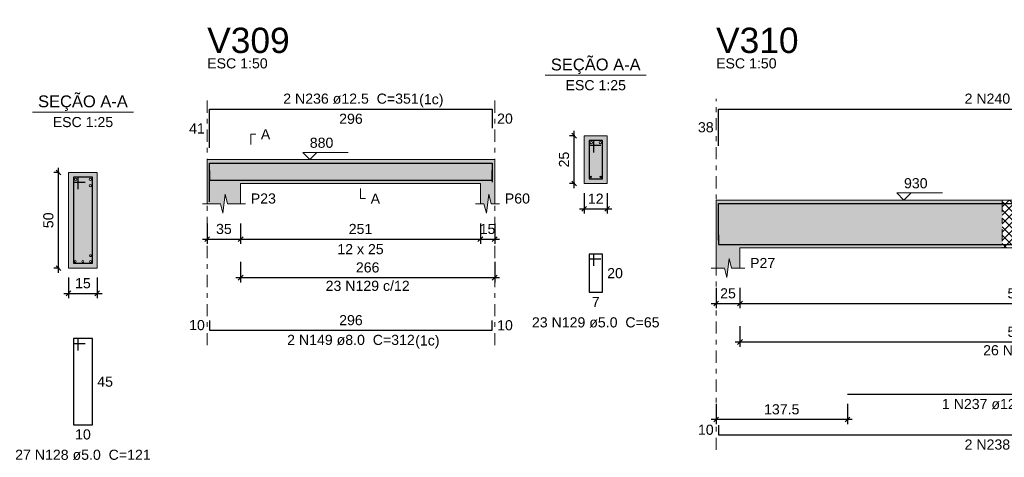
# Model space of a CAD drawing. Header units: millimetres. Extents: x 0 to 119, y 0 to 84.
# Tile 15 of 30: x 19 to 39, y 64 to 74. Entities that reach past the tile are written whole.
import ezdxf

# ---------------------------------------------------------------- set-up
doc = ezdxf.new("R2010")
doc.units = ezdxf.units.MM
doc.header["$MEASUREMENT"] = 0
doc.linetypes.add('DASHDOT', pattern=[2.54, 1.27, -0.635, 0, -0.635])
doc.linetypes.add('NULL', pattern=[0])
doc.layers.get('0').update_dxf_attribs({"lineweight": 18})
for name, color, linetype, lineweight in [('Descrição da armadura', 7, 'Continuous', 0), ('DT-Barras na forma', 2, 'Continuous', 30), ('DT-Barras no corte', 5, 'Continuous', 5), ('DT-Barras rebatidas', 2, 'Continuous', 30), ('DT-Cotas', 9, 'Continuous', 5), ('DT-Forma', 5, 'Continuous', 5), ('DT-Hachura forma vigas', 254, 'Continuous', 5), ('DT-Hachura intersecção vigas', 9, 'Continuous', 5), ('DT-Hachura seção vigas', 254, 'Continuous', 5), ('DT-Pontilhado', 9, 'DASHDOT', 5), ('DT-Textos', 7, 'Continuous', 5), ('DT-Título', 3, 'Continuous', 20), ('Textos armaduras', 7, 'Continuous', 0)]:
    doc.layers.add(name, color=color, linetype=linetype, lineweight=lineweight)
doc.styles.add('Arial', font='txt')
doc.dimstyles.new('UM_25.000000', dxfattribs={"dimtxt": 0.18, "dimasz": 0.1, "dimexe": 0.1, "dimexo": 0.2, "dimgap": 0, "dimtad": 1, "dimtih": 1, "dimtoh": 1, "dimdec": 1, "dimlfac": 25, "dimzin": 0, "dimdsep": 46, "dimtxsty": 'Standard', "dimcen": 0.09, "dimdle": 0.1, "dimadec": 1, "dimazin": 2, "dimtfac": 1, "dimtdec": 4, "dimtofl": 0, "dimtmove": 0, "dimatfit": 3, "dimfxl": 1, "dimtolj": 1, "dimarcsym": 0})
doc.dimstyles.new('UM_50.000000', dxfattribs={"dimtxt": 0.18, "dimasz": 0.1, "dimexe": 0.1, "dimexo": 0.2, "dimgap": 0, "dimtad": 1, "dimtih": 1, "dimtoh": 1, "dimdec": 1, "dimlfac": 50, "dimzin": 0, "dimdsep": 46, "dimtxsty": 'Standard', "dimcen": 0.09, "dimdle": 0.1, "dimadec": 1, "dimazin": 2, "dimtfac": 1, "dimtdec": 4, "dimtofl": 0, "dimtmove": 0, "dimatfit": 3, "dimfxl": 1, "dimtolj": 1, "dimarcsym": 0})

# ---------------------------------------------------------------- blocks, each defined once
blk = doc.blocks.new('_Oblique')
at = {"color": 0, "linetype": 'ByBlock', "lineweight": -2}
blk.add_line((-0.5, -0.5), (0.5, 0.5), dxfattribs=at)
blk = doc.blocks.new('*D61')
at = {"layer": 'Defpoints', "color": 0}
for p in [(19.514, 70.399), (19.726, 70.399), (19.726, 68.399)]:
    blk.add_point(p, dxfattribs=at)
at = {"layer": 'DT-Cotas', "color": 0, "lineweight": -2}
for p, q in [((19.526, 70.399), (19.414, 70.399)), ((19.514, 68.299), (19.514, 70.499)), ((19.526, 68.399), (19.414, 68.399))]:
    blk.add_line(p, q, dxfattribs=at)
at = {"layer": 'DT-Cotas', "color": 0, "lineweight": -2, "xscale": 0.1, "yscale": 0.1, "zscale": 0.1}
for p, rotation in [((19.514, 70.399), 90), ((19.514, 68.399), 270)]:
    blk.add_blockref('_Oblique', p, dxfattribs=dict(at, rotation=rotation))
at = {"layer": 'DT-Cotas', "color": 7, "insert": (19.303, 69.399), "char_height": 0.2118, "attachment_point": 5, "rotation": 90, "style": 'Arial'}
blk.add_mtext('\\A1;50', dxfattribs=at)
blk = doc.blocks.new('*D62')
at = {"layer": 'Defpoints', "color": 0}
for p in [(19.726, 68.399), (20.326, 68.399), (20.326, 67.87)]:
    blk.add_point(p, dxfattribs=at)
at = {"layer": 'DT-Cotas', "color": 0, "lineweight": -2}
for p, q in [((19.726, 68.199), (19.726, 67.77)), ((20.326, 68.199), (20.326, 67.77)), ((19.626, 67.87), (20.426, 67.87))]:
    blk.add_line(p, q, dxfattribs=at)
at = {"layer": 'DT-Cotas', "color": 0, "lineweight": -2, "xscale": 0.1, "yscale": 0.1, "zscale": 0.1, "rotation": 180}
blk.add_blockref('_Oblique', (19.726, 67.87), dxfattribs=at)
at = {"layer": 'DT-Cotas', "color": 0, "lineweight": -2, "xscale": 0.1, "yscale": 0.1, "zscale": 0.1}
blk.add_blockref('_Oblique', (20.326, 67.87), dxfattribs=at)
at = {"layer": 'DT-Cotas', "color": 7, "insert": (20.026, 68.082), "char_height": 0.2118, "attachment_point": 5, "rotation": 0.0057, "style": 'Arial'}
blk.add_mtext('\\A1;15', dxfattribs=at)
blk = doc.blocks.new('*D65')
at = {"layer": 'Defpoints', "color": 0}
for p in [(22.628, 69.535), (23.328, 69.535), (23.328, 69.005)]:
    blk.add_point(p, dxfattribs=at)
at = {"layer": 'DT-Cotas', "color": 0, "lineweight": -2}
for p, q in [((22.628, 69.335), (22.628, 68.905)), ((23.328, 69.335), (23.328, 68.905)), ((22.528, 69.005), (23.428, 69.005))]:
    blk.add_line(p, q, dxfattribs=at)
at = {"layer": 'DT-Cotas', "color": 0, "lineweight": -2, "xscale": 0.1, "yscale": 0.1, "zscale": 0.1, "rotation": 180}
blk.add_blockref('_Oblique', (22.628, 69.005), dxfattribs=at)
at = {"layer": 'DT-Cotas', "color": 0, "lineweight": -2, "xscale": 0.1, "yscale": 0.1, "zscale": 0.1}
blk.add_blockref('_Oblique', (23.328, 69.005), dxfattribs=at)
at = {"layer": 'DT-Cotas', "color": 7, "insert": (22.978, 69.217), "char_height": 0.2118, "attachment_point": 5, "rotation": 0.0057, "style": 'Arial'}
blk.add_mtext('\\A1;35', dxfattribs=at)
blk = doc.blocks.new('*D66')
at = {"layer": 'Defpoints', "color": 0}
for p in [(23.328, 69.535), (28.348, 69.535), (28.348, 69.005)]:
    blk.add_point(p, dxfattribs=at)
at = {"layer": 'DT-Cotas', "color": 0, "lineweight": -2}
for p, q in [((23.328, 69.335), (23.328, 68.905)), ((28.348, 69.335), (28.348, 68.905)), ((23.228, 69.005), (28.448, 69.005))]:
    blk.add_line(p, q, dxfattribs=at)
at = {"layer": 'DT-Cotas', "color": 0, "lineweight": -2, "xscale": 0.1, "yscale": 0.1, "zscale": 0.1, "rotation": 180}
blk.add_blockref('_Oblique', (23.328, 69.005), dxfattribs=at)
at = {"layer": 'DT-Cotas', "color": 0, "lineweight": -2, "xscale": 0.1, "yscale": 0.1, "zscale": 0.1}
blk.add_blockref('_Oblique', (28.348, 69.005), dxfattribs=at)
at = {"layer": 'DT-Cotas', "color": 7, "insert": (25.838, 69.217), "char_height": 0.2118, "attachment_point": 5, "rotation": 0.0057, "style": 'Arial'}
blk.add_mtext('\\A1;251', dxfattribs=at)
blk = doc.blocks.new('*D67')
at = {"layer": 'Defpoints', "color": 0}
for p in [(28.348, 69.535), (28.648, 69.535), (28.648, 69.005)]:
    blk.add_point(p, dxfattribs=at)
at = {"layer": 'DT-Cotas', "color": 0, "lineweight": -2}
for p, q in [((28.348, 69.335), (28.348, 68.905)), ((28.648, 69.335), (28.648, 68.905)), ((28.248, 69.005), (28.748, 69.005))]:
    blk.add_line(p, q, dxfattribs=at)
at = {"layer": 'DT-Cotas', "color": 0, "lineweight": -2, "xscale": 0.1, "yscale": 0.1, "zscale": 0.1, "rotation": 180}
blk.add_blockref('_Oblique', (28.348, 69.005), dxfattribs=at)
at = {"layer": 'DT-Cotas', "color": 0, "lineweight": -2, "xscale": 0.1, "yscale": 0.1, "zscale": 0.1}
blk.add_blockref('_Oblique', (28.648, 69.005), dxfattribs=at)
at = {"layer": 'DT-Cotas', "color": 7, "insert": (28.498, 69.217), "char_height": 0.2118, "attachment_point": 5, "rotation": 0.0057, "style": 'Arial'}
blk.add_mtext('\\A1;15', dxfattribs=at)
blk = doc.blocks.new('*D68')
at = {"layer": 'Defpoints', "color": 0}
for p in [(30.312, 71.17), (30.523, 71.17), (30.523, 70.17)]:
    blk.add_point(p, dxfattribs=at)
at = {"layer": 'DT-Cotas', "color": 0, "lineweight": -2}
for p, q in [((30.323, 71.17), (30.212, 71.17)), ((30.312, 70.07), (30.312, 71.27)), ((30.323, 70.17), (30.212, 70.17))]:
    blk.add_line(p, q, dxfattribs=at)
at = {"layer": 'DT-Cotas', "color": 0, "lineweight": -2, "xscale": 0.1, "yscale": 0.1, "zscale": 0.1}
for p, rotation in [((30.312, 71.17), 90), ((30.312, 70.17), 270)]:
    blk.add_blockref('_Oblique', p, dxfattribs=dict(at, rotation=rotation))
at = {"layer": 'DT-Cotas', "color": 7, "insert": (30.1, 70.67), "char_height": 0.2118, "attachment_point": 5, "rotation": 90, "style": 'Arial'}
blk.add_mtext('\\A1;25', dxfattribs=at)
blk = doc.blocks.new('*D69')
at = {"layer": 'Defpoints', "color": 0}
for p in [(30.523, 70.17), (31.003, 70.17), (31.003, 69.641)]:
    blk.add_point(p, dxfattribs=at)
at = {"layer": 'DT-Cotas', "color": 0, "lineweight": -2}
for p, q in [((30.523, 69.97), (30.523, 69.541)), ((31.003, 69.97), (31.003, 69.541)), ((30.423, 69.641), (31.103, 69.641))]:
    blk.add_line(p, q, dxfattribs=at)
at = {"layer": 'DT-Cotas', "color": 0, "lineweight": -2, "xscale": 0.1, "yscale": 0.1, "zscale": 0.1, "rotation": 180}
blk.add_blockref('_Oblique', (30.523, 69.641), dxfattribs=at)
at = {"layer": 'DT-Cotas', "color": 0, "lineweight": -2, "xscale": 0.1, "yscale": 0.1, "zscale": 0.1}
blk.add_blockref('_Oblique', (31.003, 69.641), dxfattribs=at)
at = {"layer": 'DT-Cotas', "color": 7, "insert": (30.763, 69.852), "char_height": 0.2118, "attachment_point": 5, "rotation": 0.0057, "style": 'Arial'}
blk.add_mtext('\\A1;12', dxfattribs=at)
blk = doc.blocks.new('*D70')
at = {"layer": 'Defpoints', "color": 0}
for p in [(23.328, 68.73), (28.648, 68.73), (28.648, 68.2)]:
    blk.add_point(p, dxfattribs=at)
at = {"layer": 'DT-Cotas', "color": 0, "lineweight": -2}
for p, q in [((23.328, 68.53), (23.328, 68.1)), ((28.648, 68.53), (28.648, 68.1)), ((23.228, 68.2), (28.748, 68.2))]:
    blk.add_line(p, q, dxfattribs=at)
at = {"layer": 'DT-Cotas', "color": 0, "lineweight": -2, "xscale": 0.1, "yscale": 0.1, "zscale": 0.1, "rotation": 180}
blk.add_blockref('_Oblique', (23.328, 68.2), dxfattribs=at)
at = {"layer": 'DT-Cotas', "color": 0, "lineweight": -2, "xscale": 0.1, "yscale": 0.1, "zscale": 0.1}
blk.add_blockref('_Oblique', (28.648, 68.2), dxfattribs=at)
at = {"layer": 'DT-Cotas', "color": 7, "insert": (25.988, 68.412), "char_height": 0.2118, "attachment_point": 5, "rotation": 0.0057, "style": 'Arial'}
blk.add_mtext('\\A1;266', dxfattribs=at)
blk = doc.blocks.new('*D71')
at = {"layer": 'Defpoints', "color": 0}
for p in [(33.283, 68.188), (33.783, 68.188), (33.783, 67.658)]:
    blk.add_point(p, dxfattribs=at)
at = {"layer": 'DT-Cotas', "color": 0, "lineweight": -2}
for p, q in [((33.283, 67.988), (33.283, 67.558)), ((33.783, 67.988), (33.783, 67.558)), ((33.183, 67.658), (33.883, 67.658))]:
    blk.add_line(p, q, dxfattribs=at)
at = {"layer": 'DT-Cotas', "color": 0, "lineweight": -2, "xscale": 0.1, "yscale": 0.1, "zscale": 0.1, "rotation": 180}
blk.add_blockref('_Oblique', (33.283, 67.658), dxfattribs=at)
at = {"layer": 'DT-Cotas', "color": 0, "lineweight": -2, "xscale": 0.1, "yscale": 0.1, "zscale": 0.1}
blk.add_blockref('_Oblique', (33.783, 67.658), dxfattribs=at)
at = {"layer": 'DT-Cotas', "color": 7, "insert": (33.533, 67.87), "char_height": 0.2118, "attachment_point": 5, "rotation": 0.0057, "style": 'Arial'}
blk.add_mtext('\\A1;25', dxfattribs=at)
blk = doc.blocks.new('*D72')
at = {"layer": 'Defpoints', "color": 0}
for p in [(33.783, 68.188), (45.726, 68.188), (45.726, 67.658)]:
    blk.add_point(p, dxfattribs=at)
at = {"layer": 'DT-Cotas', "color": 0, "lineweight": -2}
for p, q in [((33.783, 67.988), (33.783, 67.558)), ((45.726, 67.988), (45.726, 67.558)), ((33.683, 67.658), (45.826, 67.658))]:
    blk.add_line(p, q, dxfattribs=at)
at = {"layer": 'DT-Cotas', "color": 0, "lineweight": -2, "xscale": 0.1, "yscale": 0.1, "zscale": 0.1, "rotation": 180}
blk.add_blockref('_Oblique', (33.783, 67.658), dxfattribs=at)
at = {"layer": 'DT-Cotas', "color": 0, "lineweight": -2, "xscale": 0.1, "yscale": 0.1, "zscale": 0.1}
blk.add_blockref('_Oblique', (45.726, 67.658), dxfattribs=at)
at = {"layer": 'DT-Cotas', "color": 7, "insert": (39.755, 67.87), "char_height": 0.2118, "attachment_point": 5, "rotation": 0.0057, "style": 'Arial'}
blk.add_mtext('\\A1;597.2', dxfattribs=at)
blk = doc.blocks.new('*D74')
at = {"layer": 'Defpoints', "color": 0}
for p in [(33.283, 65.761), (36.033, 65.761), (33.283, 65.231)]:
    blk.add_point(p, dxfattribs=at)
at = {"layer": 'DT-Cotas', "color": 0, "lineweight": -2}
for p, q in [((33.283, 65.561), (33.283, 65.131)), ((36.033, 65.561), (36.033, 65.131)), ((36.133, 65.231), (33.183, 65.231))]:
    blk.add_line(p, q, dxfattribs=at)
at = {"layer": 'DT-Cotas', "color": 0, "lineweight": -2, "xscale": 0.1, "yscale": 0.1, "zscale": 0.1, "rotation": 180}
blk.add_blockref('_Oblique', (33.283, 65.231), dxfattribs=at)
at = {"layer": 'DT-Cotas', "color": 0, "lineweight": -2, "xscale": 0.1, "yscale": 0.1, "zscale": 0.1}
blk.add_blockref('_Oblique', (36.033, 65.231), dxfattribs=at)
at = {"layer": 'DT-Cotas', "color": 7, "insert": (34.658, 65.443), "char_height": 0.2118, "attachment_point": 5, "rotation": 0.0057, "style": 'Arial'}
blk.add_mtext('\\A1;137.5', dxfattribs=at)
blk = doc.blocks.new('*D77')
at = {"layer": 'Defpoints', "color": 0}
for p in [(33.783, 67.383), (45.726, 67.383), (45.726, 66.853)]:
    blk.add_point(p, dxfattribs=at)
at = {"layer": 'DT-Cotas', "color": 0, "lineweight": -2}
for p, q in [((33.783, 67.183), (33.783, 66.753)), ((45.726, 67.183), (45.726, 66.753)), ((33.683, 66.853), (45.826, 66.853))]:
    blk.add_line(p, q, dxfattribs=at)
at = {"layer": 'DT-Cotas', "color": 0, "lineweight": -2, "xscale": 0.1, "yscale": 0.1, "zscale": 0.1, "rotation": 180}
blk.add_blockref('_Oblique', (33.783, 66.853), dxfattribs=at)
at = {"layer": 'DT-Cotas', "color": 0, "lineweight": -2, "xscale": 0.1, "yscale": 0.1, "zscale": 0.1}
blk.add_blockref('_Oblique', (45.726, 66.853), dxfattribs=at)
at = {"layer": 'DT-Cotas', "color": 7, "insert": (39.755, 67.065), "char_height": 0.2118, "attachment_point": 5, "rotation": 0.0057, "style": 'Arial'}
blk.add_mtext('\\A1;597.2', dxfattribs=at)

msp = doc.modelspace()

# ---------------------------------------------------------------- hatches: boundary and pattern name
at = {"layer": 'DT-Hachura forma vigas', "linetype": 'Continuous'}
for points in [[(28.6482, 69.7465), (28.6482, 70.1701), (28.6482, 70.6701), (28.3482, 70.6701), (23.3282, 70.6701), (22.6282, 70.6701), (22.6282, 70.1701), (22.6282, 69.7465), (22.9032, 69.7465), (22.9532, 69.5465), (23.0032, 69.9465), (23.0532, 69.7465), (23.3282, 69.7465), (23.3282, 70.1701), (28.3482, 70.1701), (28.3482, 69.7465), (28.4232, 69.7465), (28.4732, 69.5465), (28.5232, 69.9465), (28.5732, 69.7465), (28.6482, 69.7465)], [(33.7829, 68.8229), (39.2763, 68.8229), (39.2763, 69.8229), (33.7829, 69.8229), (33.2829, 69.8229), (33.2829, 68.8229), (33.2829, 68.3993), (33.4579, 68.3993), (33.5079, 68.1993), (33.5579, 68.5993), (33.6079, 68.3993), (33.7829, 68.3993), (33.7829, 68.8229)]]:
    msp.add_hatch(color=254, dxfattribs=at).paths.add_polyline_path(points)
at = {"layer": 'DT-Hachura intersecção vigas', "linetype": 'Continuous'}
h = msp.add_hatch(dxfattribs=at)
h.set_pattern_fill('ANSI37', color=9, style=0)
h.paths.add_polyline_path([(39.2763, 68.8229), (39.5763, 68.8229), (39.5763, 69.8229), (39.2763, 69.8229), (39.2763, 68.8229)])
at = {"layer": 'DT-Hachura seção vigas', "linetype": 'Continuous'}
for points in [[(30.5233, 70.1701), (30.5233, 70.1701), (31.0033, 70.1701), (31.0033, 71.1701), (30.5233, 71.1701), (30.5233, 70.1701)], [(19.7262, 68.3993), (19.7262, 68.3993), (20.3262, 68.3993), (20.3262, 70.3993), (19.7262, 70.3993), (19.7262, 68.3993)]]:
    msp.add_hatch(color=254, dxfattribs=at).paths.add_polyline_path(points)

# ---------------------------------------------------------------- linework, layer by layer
at = {"layer": 'DT-Barras na forma'}
for p, q in [((30.7233, 71.0701), (30.6233, 71.0701)), ((30.6233, 71.0701), (30.6233, 70.2701)), ((30.9033, 71.0701), (30.6233, 71.0701)), ((30.6233, 71.0701), (30.6233, 70.9701)), ((30.6233, 70.9701), (30.8733, 70.9701)), ((30.7233, 70.8201), (30.7233, 71.0701)), ((30.9033, 70.2701), (30.9033, 71.0701)), ((19.9262, 70.2993), (19.8262, 70.2993)), ((19.8262, 70.2993), (19.8262, 68.4993)), ((20.2262, 70.2993), (19.8262, 70.2993)), ((19.8262, 70.2993), (19.8262, 70.1993)), ((19.8262, 70.1993), (20.0762, 70.1993)), ((19.9262, 70.0493), (19.9262, 70.2993)), ((20.2262, 68.4993), (20.2262, 70.2993)), ((30.6233, 70.2701), (30.9033, 70.2701)), ((19.8262, 68.4993), (20.2262, 68.4993))]:
    msp.add_line(p, q, dxfattribs=at)
for points in [[(22.6782, 69.7857), (22.6782, 70.5976), (28.5982, 70.5976), (28.5982, 70.1976)], [(22.6782, 70.4381), (22.6782, 70.2381), (28.5982, 70.2381), (28.5982, 70.4381)], [(33.3329, 68.9825), (33.3329, 69.7504), (46.4763, 69.7504), (46.4763, 68.9376)], [(33.3329, 69.0954), (33.3329, 68.8954), (46.4763, 68.8954), (46.4763, 69.0954)], [(36.0329, 68.8954), (42.8263, 68.8954)]]:
    msp.add_lwpolyline(points, dxfattribs=at)
at = {"layer": 'DT-Barras no corte'}
for centre, radius in [((30.6683, 71.0251), 0.025), ((30.8583, 71.0251), 0.025), ((30.6593, 70.3061), 0.016), ((30.8673, 70.3061), 0.016), ((19.8712, 70.2543), 0.025), ((20.1812, 70.2543), 0.025), ((20.1812, 70.1243), 0.025), ((20.1862, 68.6593), 0.02), ((19.8662, 68.5393), 0.02), ((20.0262, 68.5393), 0.02), ((20.1862, 68.5393), 0.02)]:
    msp.add_circle(centre, radius, dxfattribs=at)
at = {"layer": 'DT-Barras rebatidas'}
for points in [[(22.6782, 70.9153), (22.6782, 71.7272), (28.5982, 71.7272), (28.5982, 71.3272)], [(33.3329, 70.9593), (33.3329, 71.7272), (46.4763, 71.7272), (46.4763, 70.9144)], [(30.7233, 68.4434), (30.7233, 68.6934), (30.6233, 68.6934), (30.6233, 67.8934), (30.9033, 67.8934), (30.9033, 68.6934), (30.6233, 68.6934), (30.6233, 68.5934), (30.8733, 68.5934)], [(22.6782, 67.3035), (22.6782, 67.1035), (28.5982, 67.1035), (28.5982, 67.3035)], [(19.9262, 66.6726), (19.9262, 66.9226), (19.8262, 66.9226), (19.8262, 65.1226), (20.2262, 65.1226), (20.2262, 66.9226), (19.8262, 66.9226), (19.8262, 66.8226), (20.0762, 66.8226)], [(36.0329, 65.7608), (42.8263, 65.7608)], [(33.3329, 65.1136), (33.3329, 64.9136), (46.4763, 64.9136), (46.4763, 65.1136)]]:
    msp.add_lwpolyline(points, dxfattribs=at)
at = {"layer": 'DT-Forma'}
for p, q in [((31.0033, 71.1701), (30.5233, 71.1701)), ((30.5233, 71.1701), (30.5233, 70.1701)), ((31.0033, 70.1701), (31.0033, 71.1701)), ((22.6282, 70.6701), (23.3282, 70.6701)), ((23.3282, 70.6701), (28.3482, 70.6701)), ((28.3482, 70.6701), (28.6482, 70.6701)), ((20.3262, 70.3993), (19.7262, 70.3993)), ((19.7262, 70.3993), (19.7262, 68.3993)), ((20.3262, 68.3993), (20.3262, 70.3993)), ((22.6282, 70.1701), (22.6282, 69.7465)), ((23.3282, 69.7465), (23.3282, 70.1701)), ((23.3282, 70.1701), (28.3482, 70.1701)), ((28.3482, 70.1701), (28.3482, 69.7465)), ((28.6482, 69.7465), (28.6482, 70.1701)), ((30.5233, 70.1701), (31.0033, 70.1701)), ((22.9532, 69.5465), (23.0032, 69.9465)), ((23.0032, 69.9465), (23.0532, 69.7465)), ((28.4732, 69.5465), (28.5232, 69.9465)), ((28.5232, 69.9465), (28.5732, 69.7465)), ((22.5282, 69.7465), (22.9032, 69.7465)), ((22.9032, 69.7465), (22.9532, 69.5465)), ((23.0532, 69.7465), (23.4282, 69.7465)), ((28.2482, 69.7465), (28.4232, 69.7465)), ((28.4232, 69.7465), (28.4732, 69.5465)), ((28.5732, 69.7465), (28.7482, 69.7465)), ((33.2829, 69.8229), (33.7829, 69.8229)), ((33.7829, 69.8229), (39.2763, 69.8229)), ((39.2763, 69.8229), (39.5763, 69.8229)), ((33.2829, 68.8229), (33.2829, 68.3993)), ((33.7829, 68.3993), (33.7829, 68.8229)), ((33.7829, 68.8229), (39.2763, 68.8229)), ((39.2763, 68.8229), (39.5763, 68.8229)), ((33.5079, 68.1993), (33.5579, 68.5993)), ((33.5579, 68.5993), (33.6079, 68.3993)), ((19.7262, 68.3993), (20.3262, 68.3993)), ((33.1829, 68.3993), (33.4579, 68.3993)), ((33.4579, 68.3993), (33.5079, 68.1993)), ((33.6079, 68.3993), (33.8829, 68.3993))]:
    msp.add_line(p, q, dxfattribs=at)
at = {"layer": 'DT-Forma', "linetype": 'Continuous'}
for p, q in [((22.6282, 70.1701), (22.6282, 70.6701)), ((28.6482, 70.6701), (28.6482, 70.1701)), ((33.2829, 68.8229), (33.2829, 69.8229))]:
    msp.add_line(p, q, dxfattribs=at)
at = {"layer": 'DT-Pontilhado', "ltscale": 0.2}
for p, q in [((22.6282, 66.7858), (22.6282, 71.939)), ((28.6482, 66.7858), (28.6482, 71.939)), ((33.2829, 64.5959), (33.2829, 71.939)), ((33.2829, 64.5959), (33.2829, 71.939)), ((39.2763, 69.8229), (39.2763, 68.8229))]:
    msp.add_line(p, q, dxfattribs=at)
at = {"layer": 'DT-Textos'}
for p, q in [((29.7043, 72.435), (31.8223, 72.435)), ((18.9672, 71.6642), (21.0852, 71.6642))]:
    msp.add_line(p, q, dxfattribs=at)
for points in [[(23.54, 70.9878), (23.54, 71.1996), (23.6459, 71.1996)], [(24.9242, 70.8184), (24.7759, 70.6701), (24.6277, 70.8184), (25.5808, 70.8184)], [(25.8382, 70.0642), (25.8382, 69.8524), (25.9441, 69.8524)], [(37.3659, 69.9712), (37.2176, 69.8229), (37.0694, 69.9712), (38.0225, 69.9712)]]:
    msp.add_lwpolyline(points, dxfattribs=at)

# ---------------------------------------------------------------- texts
at = {"layer": 'Descrição da armadura', "linetype": 'NULL', "char_height": 0.2118, "attachment_point": 8, "line_spacing_factor": 0.9, "style": 'Arial'}
for s, insert, width in [('2 N236 ø12.5  C=351', (25.6383, 71.8335), 5.562109), ('2 N240 ø12.5  C=730', (39.905, 71.8335), 5.562109), ('23 N129 c/12', (25.9882, 67.9187), 3.450264), ('23 N129 ø5.0  C=65', (30.7633, 67.1525), 5.239541), ('2 N149 ø8.0  C=312', (25.6383, 66.7855), 5.239541), ('26 N128 c/23', (39.7546, 66.5715), 3.450264), ('1 N237 ø12.5  C=340', (39.43, 65.4435), 5.562109), ('2 N238 ø12.5  C=671', (39.905, 64.5955), 5.562109), ('27 N128 ø5.0  C=121', (20.0263, 64.3815), 5.562109)]:
    msp.add_mtext(s, dxfattribs=dict(at, insert=insert, width=width))
at = {"layer": 'DT-Textos', "linetype": 'NULL', "line_spacing_factor": 0.798, "style": 'Arial'}
for s, insert, char_height, width, attachment_point in [('ESC 1:50', (22.6283, 72.5745), 0.2118, 2.482559, 7), ('SEÇÃO A-A', (30.7633, 72.4596), 0.2471, 3.812061, 8), ('ESC 1:50', (33.283, 72.5745), 0.2118, 2.482559, 7), ('ESC 1:25', (30.7633, 72.1175), 0.2118, 2.482559, 8), ('SEÇÃO A-A', (20.0263, 71.6886), 0.2471, 3.812061, 8), ('(1c)', (27.0663, 71.7636), 0.2118, 0.998857, 7), ('ESC 1:25', (20.0263, 71.3465), 0.2118, 2.482559, 8), ('A', (23.7513, 71.0935), 0.2118, 0.386855, 7), ('880', (24.7763, 70.9135), 0.2118, 0.967705, 7), ('930', (37.218, 70.0665), 0.2118, 0.967705, 7), ('P23', (23.5403, 69.7465), 0.2118, 1.031992, 7), ('A', (26.0503, 69.7465), 0.2118, 0.386855, 7), ('P60', (28.8603, 69.7465), 0.2118, 1.031992, 7), ('12 x 25', (25.8383, 68.6875), 0.2118, 1.902559, 8), ('P27', (33.995, 68.3995), 0.2118, 1.031992, 7), ('(1c)', (26.9833, 66.7156), 0.2118, 0.998857, 7)]:
    msp.add_mtext(s, dxfattribs=dict(at, insert=insert, char_height=char_height, width=width, attachment_point=attachment_point))
at = {"layer": 'DT-Título', "linetype": 'NULL', "char_height": 0.5295, "width": 3.456465, "attachment_point": 7, "line_spacing_factor": 0.798, "style": 'Arial'}
for s, insert in [('V309', (22.6283, 72.8924)), ('V310', (33.283, 72.8924))]:
    msp.add_mtext(s, dxfattribs=dict(at, insert=insert))
at = {"layer": 'Textos armaduras', "linetype": 'NULL', "char_height": 0.2118, "line_spacing_factor": 0.9, "style": 'Arial'}
for s, insert, width, attachment_point in [('296', (25.6382, 71.6299), 1.367705, 2), ('20', (28.6982, 71.6331), 1.045137, 1), ('41', (22.5782, 71.2153), 1.045137, 9), ('38', (33.2329, 71.2374), 1.045137, 9), ('20', (31.0033, 68.3993), 1.045137, 1), ('7', (30.7633, 67.7961), 0.722568, 2), ('296', (25.6382, 67.2008), 1.367705, 8), ('10', (22.5782, 67.0976), 1.045137, 9), ('10', (28.6982, 67.3094), 1.045137, 1), ('45', (20.3262, 66.1285), 1.045137, 1), ('10', (33.2329, 64.9077), 1.045137, 9), ('10', (20.0262, 65.0253), 1.045137, 2)]:
    msp.add_mtext(s, dxfattribs=dict(at, insert=insert, width=width, attachment_point=attachment_point))

# ---------------------------------------------------------------- dimensions: what is measured, and where the dimension line sits
at = {"layer": 'DT-Cotas'}
for base, p1, p2, angle, dimstyle, override, picture, middle, dimtype, turn in [((30.3115, 71.1701), (30.5233, 70.1701), (30.5233, 71.1701), 90, 'UM_25.000000', {"dimtxt": 0.2118, "dimasz": 0.1, "dimexe": 0.1, "dimexo": 0.2, "dimtad": 1, "dimtih": 0, "dimtoh": 0, "dimdec": 1, "dimlfac": 25, "dimzin": 8, "dimtxsty": 'Arial', "dimblk": 'Oblique', "dimblk1": 'Oblique', "dimblk2": 'Oblique', "dimsah": 1, "dimdle": 0.1, "dimse1": 0, "dimse2": 0, "dimclrt": 7, "dimadec": 1, "dimazin": 3, "dimtmove": 2, "dimldrblk": 'Oblique'}, '*D68', (30.0997, 70.6701), 160, 90), ((19.5144, 70.3993), (19.7262, 68.3993), (19.7262, 70.3993), 90, 'UM_25.000000', {"dimtxt": 0.2118, "dimasz": 0.1, "dimexe": 0.1, "dimexo": 0.2, "dimtad": 1, "dimtih": 0, "dimtoh": 0, "dimdec": 1, "dimlfac": 25, "dimzin": 8, "dimtxsty": 'Arial', "dimblk": 'Oblique', "dimblk1": 'Oblique', "dimblk2": 'Oblique', "dimsah": 1, "dimdle": 0.1, "dimse1": 0, "dimse2": 0, "dimclrt": 7, "dimadec": 1, "dimazin": 3, "dimtmove": 2, "dimldrblk": 'Oblique'}, '*D61', (19.3026, 69.3993), 160, 90), ((33.2829, 65.2313), (36.0329, 65.7608), (33.2829, 65.7608), 180, 'UM_50.000000', {"dimtxt": 0.2118, "dimasz": 0.1, "dimexe": 0.1, "dimexo": 0.2, "dimtad": 1, "dimtih": 0, "dimtoh": 0, "dimdec": 1, "dimlfac": 50, "dimzin": 8, "dimtxsty": 'Arial', "dimblk": 'Oblique', "dimblk1": 'Oblique', "dimblk2": 'Oblique', "dimsah": 1, "dimdle": 0.1, "dimse1": 0, "dimse2": 0, "dimclrt": 7, "dimadec": 1, "dimazin": 3, "dimtmove": 2, "dimldrblk": 'Oblique'}, '*D74', (34.6579, 65.4431), 161, 0.00573)]:
    dim = msp.add_linear_dim(base=base, p1=p1, p2=p2, angle=angle, dimstyle=dimstyle, override=override, dxfattribs=at)
    dim.commit()
    dim.dimension.update_dxf_attribs({"geometry": picture, "text_midpoint": middle, "dimtype": dimtype, "text_rotation": turn})
for base, p1, p2, dimstyle, override, picture, middle in [((31.0033, 69.6406), (30.5233, 70.1701), (31.0033, 70.1701), 'UM_25.000000', {"dimtxt": 0.2118, "dimasz": 0.1, "dimexe": 0.1, "dimexo": 0.2, "dimtad": 1, "dimtih": 0, "dimtoh": 0, "dimdec": 1, "dimlfac": 25, "dimzin": 8, "dimtxsty": 'Arial', "dimblk": 'Oblique', "dimblk1": 'Oblique', "dimblk2": 'Oblique', "dimsah": 1, "dimdle": 0.1, "dimse1": 0, "dimse2": 0, "dimclrt": 7, "dimadec": 1, "dimazin": 3, "dimtmove": 2, "dimldrblk": 'Oblique'}, '*D69', (30.7633, 69.8524)), ((23.3282, 69.0052), (22.6282, 69.5347), (23.3282, 69.5347), 'UM_50.000000', {"dimtxt": 0.2118, "dimasz": 0.1, "dimexe": 0.1, "dimexo": 0.2, "dimtad": 1, "dimtih": 0, "dimtoh": 0, "dimdec": 1, "dimlfac": 50, "dimzin": 8, "dimtxsty": 'Arial', "dimblk": 'Oblique', "dimblk1": 'Oblique', "dimblk2": 'Oblique', "dimsah": 1, "dimdle": 0.1, "dimse1": 0, "dimse2": 0, "dimclrt": 7, "dimadec": 1, "dimazin": 3, "dimtmove": 2, "dimldrblk": 'Oblique'}, '*D65', (22.9782, 69.217)), ((28.3482, 69.0052), (23.3282, 69.5347), (28.3482, 69.5347), 'UM_50.000000', {"dimtxt": 0.2118, "dimasz": 0.1, "dimexe": 0.1, "dimexo": 0.2, "dimtad": 1, "dimtih": 0, "dimtoh": 0, "dimdec": 1, "dimlfac": 50, "dimzin": 8, "dimtxsty": 'Arial', "dimblk": 'Oblique', "dimblk1": 'Oblique', "dimblk2": 'Oblique', "dimsah": 1, "dimdle": 0.1, "dimse1": 0, "dimse2": 0, "dimclrt": 7, "dimadec": 1, "dimazin": 3, "dimtmove": 2, "dimldrblk": 'Oblique'}, '*D66', (25.8382, 69.217)), ((28.6482, 69.0052), (28.3482, 69.5347), (28.6482, 69.5347), 'UM_50.000000', {"dimtxt": 0.2118, "dimasz": 0.1, "dimexe": 0.1, "dimexo": 0.2, "dimtad": 1, "dimtih": 0, "dimtoh": 0, "dimdec": 1, "dimlfac": 50, "dimzin": 8, "dimtxsty": 'Arial', "dimblk": 'Oblique', "dimblk1": 'Oblique', "dimblk2": 'Oblique', "dimsah": 1, "dimdle": 0.1, "dimse1": 0, "dimse2": 0, "dimclrt": 7, "dimadec": 1, "dimazin": 3, "dimtmove": 2, "dimldrblk": 'Oblique'}, '*D67', (28.4982, 69.217)), ((28.6482, 68.2004), (23.3282, 68.7299), (28.6482, 68.7299), 'UM_50.000000', {"dimtxt": 0.2118, "dimasz": 0.1, "dimexe": 0.1, "dimexo": 0.2, "dimtad": 1, "dimtih": 0, "dimtoh": 0, "dimdec": 1, "dimlfac": 50, "dimzin": 8, "dimtxsty": 'Arial', "dimblk": 'Oblique', "dimblk1": 'Oblique', "dimblk2": 'Oblique', "dimsah": 1, "dimdle": 0.1, "dimse1": 0, "dimse2": 0, "dimclrt": 7, "dimadec": 1, "dimazin": 3, "dimtmove": 2, "dimldrblk": 'Oblique'}, '*D70', (25.9882, 68.4122)), ((20.3262, 67.8698), (19.7262, 68.3993), (20.3262, 68.3993), 'UM_25.000000', {"dimtxt": 0.2118, "dimasz": 0.1, "dimexe": 0.1, "dimexo": 0.2, "dimtad": 1, "dimtih": 0, "dimtoh": 0, "dimdec": 1, "dimlfac": 25, "dimzin": 8, "dimtxsty": 'Arial', "dimblk": 'Oblique', "dimblk1": 'Oblique', "dimblk2": 'Oblique', "dimsah": 1, "dimdle": 0.1, "dimse1": 0, "dimse2": 0, "dimclrt": 7, "dimadec": 1, "dimazin": 3, "dimtmove": 2, "dimldrblk": 'Oblique'}, '*D62', (20.0262, 68.0816)), ((33.7829, 67.658), (33.2829, 68.1875), (33.7829, 68.1875), 'UM_50.000000', {"dimtxt": 0.2118, "dimasz": 0.1, "dimexe": 0.1, "dimexo": 0.2, "dimtad": 1, "dimtih": 0, "dimtoh": 0, "dimdec": 1, "dimlfac": 50, "dimzin": 8, "dimtxsty": 'Arial', "dimblk": 'Oblique', "dimblk1": 'Oblique', "dimblk2": 'Oblique', "dimsah": 1, "dimdle": 0.1, "dimse1": 0, "dimse2": 0, "dimclrt": 7, "dimadec": 1, "dimazin": 3, "dimtmove": 2, "dimldrblk": 'Oblique'}, '*D71', (33.5329, 67.8698)), ((45.7263, 67.658), (33.7829, 68.1875), (45.7263, 68.1875), 'UM_50.000000', {"dimtxt": 0.2118, "dimasz": 0.1, "dimexe": 0.1, "dimexo": 0.2, "dimtad": 1, "dimtih": 0, "dimtoh": 0, "dimdec": 1, "dimlfac": 50, "dimzin": 8, "dimtxsty": 'Arial', "dimblk": 'Oblique', "dimblk1": 'Oblique', "dimblk2": 'Oblique', "dimsah": 1, "dimdle": 0.1, "dimse1": 0, "dimse2": 0, "dimclrt": 7, "dimadec": 1, "dimazin": 3, "dimtmove": 2, "dimldrblk": 'Oblique'}, '*D72', (39.7546, 67.8698)), ((45.7263, 66.8532), (33.7829, 67.3827), (45.7263, 67.3827), 'UM_50.000000', {"dimtxt": 0.2118, "dimasz": 0.1, "dimexe": 0.1, "dimexo": 0.2, "dimtad": 1, "dimtih": 0, "dimtoh": 0, "dimdec": 1, "dimlfac": 50, "dimzin": 8, "dimtxsty": 'Arial', "dimblk": 'Oblique', "dimblk1": 'Oblique', "dimblk2": 'Oblique', "dimsah": 1, "dimdle": 0.1, "dimse1": 0, "dimse2": 0, "dimclrt": 7, "dimadec": 1, "dimazin": 3, "dimtmove": 2, "dimldrblk": 'Oblique'}, '*D77', (39.7546, 67.065))]:
    dim = msp.add_linear_dim(base=base, p1=p1, p2=p2, dimstyle=dimstyle, override=override, dxfattribs=at)
    dim.commit()
    dim.dimension.update_dxf_attribs({"geometry": picture, "text_midpoint": middle, "dimtype": 160, "text_rotation": 0.00573})

doc.saveas('drawing.dxf')
